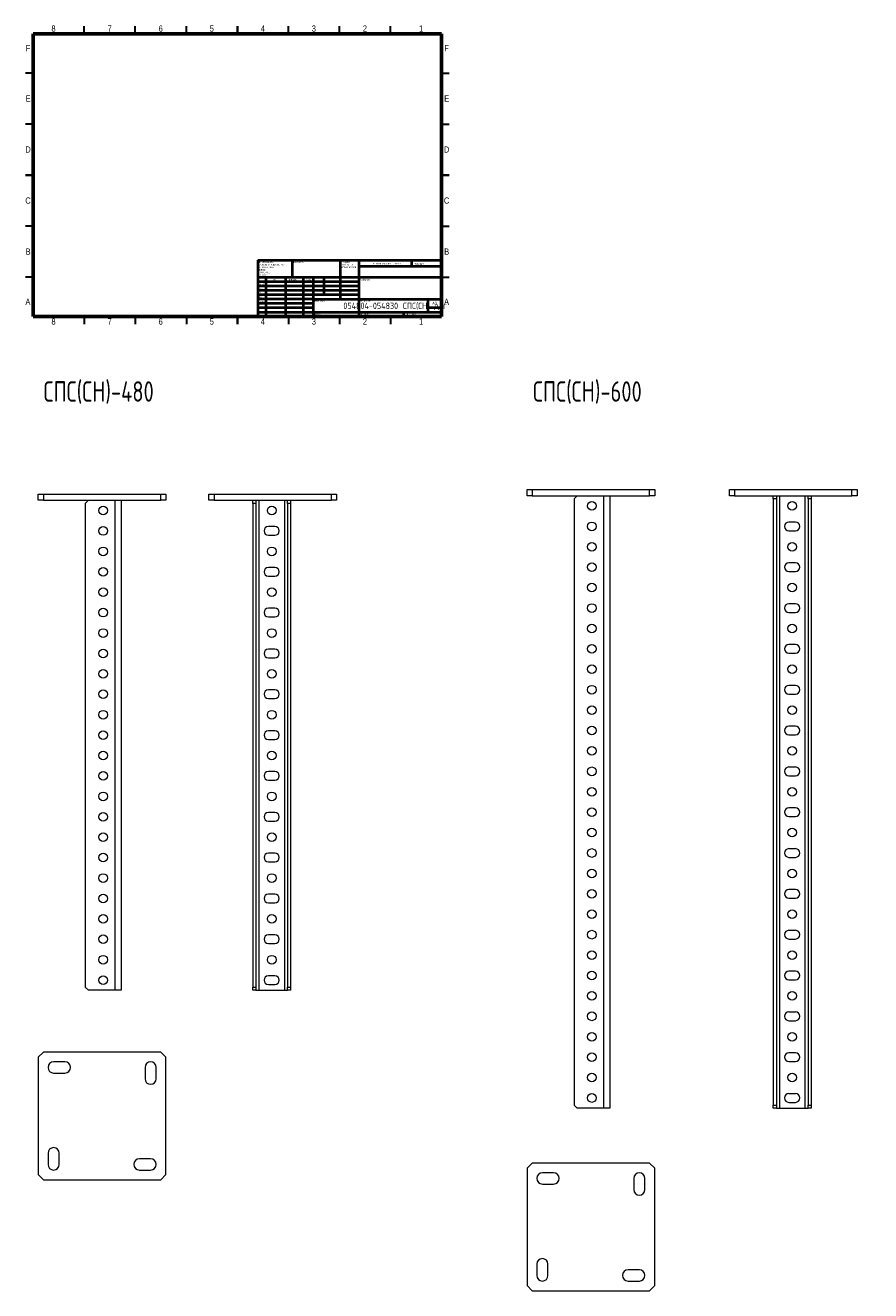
# Model space of a CAD drawing. Header units: millimetres. Extents: x -2 to 5568, y -5579 to 295.
# Tile 7 of 11: x 2 to 830, y -944 to 295. Entities that reach past the tile are written whole.
import ezdxf

# ---------------------------------------------------------------- set-up
doc = ezdxf.new("R2010")
doc.units = ezdxf.units.MM
doc.styles.add('SLDTEXTSTYLE0', font='TXT', dxfattribs={"width": 0.7, "bigfont": 'bigfont'})
doc.styles.add('SLDTEXTSTYLE1', font='TXT', dxfattribs={"width": 0.75, "bigfont": 'bigfont'})
doc.styles.add('SLDTEXTSTYLE2', font='TXT', dxfattribs={"width": 0.75})
doc.styles.add('SLDTEXTSTYLE3', font='TXT', dxfattribs={"width": 0.681818, "bigfont": 'bigfont'})

# ---------------------------------------------------------------- blocks, each defined once
blk = doc.blocks.new('SW_NOTE_0')
at = {"color": 0, "linetype": 'Continuous', "lineweight": 0, "char_height": 1.5, "attachment_point": 1, "style": 'SLDTEXTSTYLE1'}
for s, insert in [('\\M+18452\\M+18443\\M+1844C\\M+18440\\M+18444\\M+18449\\M+18453\\M+1845D', (0, 1.9)), ('\\M+18448\\M+18440\\M+18454\\M+18452\\M+18445\\M+1844E\\M+18457\\M+1845C \\M+18449', (0, -0.6)), ('\\M+1844F\\M+18452\\M+18453\\M+18451\\M+1845C\\M+18445 \\M+1844B\\M+18451\\M+1844F\\M+1844D\\M+1844B\\M+18449', (0, -3.1))]:
    blk.add_mtext(s, dxfattribs=dict(at, insert=insert))
blk = doc.blocks.new('SW_NOTE_1')
at = {"color": 0, "linetype": 'Continuous', "lineweight": 0, "char_height": 1.5, "attachment_point": 1, "style": 'SLDTEXTSTYLE1'}
for s, insert in [('\\M+18450\\M+1844F \\M+18454\\M+1844D\\M+1844F\\M+1844C\\M+18458\\M+18440\\M+1844E\\M+18449\\M+1845F:', (0, 1.9)), ('\\M+18451\\M+18440\\M+18448\\M+1844D\\M+18445\\M+18451\\M+1845C \\M+18442 \\M+1844D\\M+18449\\M+1844C\\M+1844C\\M+18449\\M+1844D\\M+18445\\M+18453\\M+18451\\M+18440\\M+18456', (0, -0.6)), ('\\M+18459\\M+18445\\M+18451\\M+1844F\\M+18456\\M+1844F\\M+18442\\M+18440\\M+18453\\M+1844F\\M+18452\\M+18453\\M+1845D:', (0, -3.1)), ('\\M+18444\\M+1844F\\M+18450\\M+18454\\M+18452\\M+1844B\\M+18449:', (0, -5.6)), ('\\M+1844C\\M+18449\\M+1844E\\M+18445\\M+1844A\\M+1844E\\M+1845C\\M+18445:', (1.7, -8.1)), ('\\M+18454\\M+18443\\M+1844C\\M+1844F\\M+18442\\M+1845C\\M+18445:', (1.7, -10.6))]:
    blk.add_mtext(s, dxfattribs=dict(at, insert=insert))

msp = doc.modelspace()

# ---------------------------------------------------------------- linework, layer by layer
at = {"color": 7, "linetype": 'Continuous', "lineweight": 60}
for p, q in [((10, 10), (10, 287)), ((10, 287), (410, 287)), ((410, 287), (410, 10)), ((410, 10), (10, 10))]:
    msp.add_line(p, q, dxfattribs=at)
at = {"color": 7, "linetype": 'Continuous', "lineweight": 30}
for p, q in [((60, 287), (60, 294.5)), ((110, 287), (110, 294.5)), ((160, 287), (160, 294.5)), ((210, 287), (210, 294.5)), ((210, 294.5), (210, 287)), ((260, 287), (260, 294.5)), ((310, 287), (310, 294.5)), ((360, 287), (360, 294.5)), ((10, 248.5), (2.5, 248.5)), ((410, 248.5), (417.5, 248.5)), ((10, 198.5), (2.5, 198.5)), ((410, 198.5), (417.5, 198.5)), ((10, 148.5), (2.5, 148.5)), ((2.5, 148.5), (10, 148.5)), ((410, 148.5), (417.5, 148.5)), ((417.5, 148.5), (410, 148.5)), ((10, 98.5), (2.5, 98.5)), ((410, 98.5), (417.5, 98.5)), ((10, 48.5), (2.5, 48.5)), ((410, 48.5), (417.5, 48.5)), ((60, 10), (60, 2.5)), ((110, 10), (110, 2.5)), ((160, 10), (160, 2.5)), ((210, 10), (210, 2.5)), ((210, 2.5), (210, 10)), ((260, 10), (260, 2.5)), ((310, 10), (310, 2.5)), ((360, 10), (360, 2.5))]:
    msp.add_line(p, q, dxfattribs=at)
at = {"color": 7, "linetype": 'Continuous', "lineweight": 40}
for p, q in [((230, 65.2), (410, 65.2)), ((230, 65.2), (230, 10)), ((263.8, 48.2), (263.8, 65.2)), ((310.6, 65.2), (310.6, 27)), ((328.8, 65.2), (328.8, 10)), ((380.8, 58.9), (380.8, 65.2)), ((410, 58.9), (328.8, 58.9)), ((410, 48.2), (230, 48.2)), ((328.8, 44), (230, 44)), ((328.8, 39.7), (230, 39.7)), ((237.8, 48.2), (237.8, 10)), ((257, 48.2), (257, 10)), ((274.4, 48.2), (274.4, 10)), ((284.6, 10), (284.6, 48.2)), ((295, 31.2), (295, 48.2)), ((328.8, 35.5), (230, 35.5)), ((328.8, 31.2), (230, 31.2)), ((284.6, 27), (230, 27)), ((284.6, 27), (410, 27)), ((397, 14.2), (397, 27)), ((284.6, 22.7), (230, 22.7)), ((284.6, 18.5), (230, 18.5)), ((230, 14.2), (410, 14.2)), ((373, 10), (373, 14.2)), ((410, 18.5), (397, 18.5))]:
    msp.add_line(p, q, dxfattribs=at)
at = {"color": 7, "linetype": 'Continuous', "lineweight": 15}
for p, q in [((493.7, -165.6), (493.7, -159.6)), ((493.7, -159.6), (498.7, -159.6)), ((498.7, -159.6), (498.7, -165.6)), ((498.7, -159.6), (613.7, -159.6)), ((613.7, -165.6), (613.7, -159.6)), ((613.7, -159.6), (618.7, -159.6)), ((618.7, -159.6), (618.7, -165.6)), ((691.9, -165.6), (691.9, -159.6)), ((691.9, -159.6), (696.9, -159.6)), ((696.9, -159.6), (696.9, -165.6)), ((696.9, -159.6), (811.9, -159.6)), ((811.9, -165.6), (811.9, -159.6)), ((811.9, -159.6), (816.9, -159.6)), ((816.9, -159.6), (816.9, -165.6)), ((15, -170.1), (15, -164.1)), ((15, -164.1), (20, -164.1)), ((20, -170.1), (15, -170.1)), ((20, -164.1), (20, -170.1)), ((20, -164.1), (135, -164.1)), ((20, -170.1), (135, -170.1)), ((64, -170.1), (61, -173.1)), ((61, -173.1), (61, -647.1)), ((96, -170.1), (96, -650.1)), ((135, -170.1), (135, -164.1)), ((135, -164.1), (140, -164.1)), ((140, -170.1), (135, -170.1)), ((140, -164.1), (140, -170.1)), ((182.1, -170.1), (182.1, -164.1)), ((182.1, -164.1), (187.1, -164.1)), ((187.1, -170.1), (182.1, -170.1)), ((187.1, -164.1), (187.1, -170.1)), ((187.1, -164.1), (302.1, -164.1)), ((187.1, -170.1), (302.1, -170.1)), ((225.1, -173.1), (225.1, -170.1)), ((228.1, -173.1), (225.1, -173.1)), ((225.1, -173.1), (225.1, -647.1)), ((228.1, -170.1), (228.1, -173.1)), ((228.1, -173.1), (228.1, -647.1)), ((259.1, -173.1), (259.1, -170.1)), ((262.1, -173.1), (259.1, -173.1)), ((259.1, -173.1), (259.1, -647.1)), ((262.1, -170.1), (262.1, -173.1)), ((262.1, -173.1), (262.1, -647.1)), ((302.1, -170.1), (302.1, -164.1)), ((302.1, -164.1), (307.1, -164.1)), ((307.1, -170.1), (302.1, -170.1)), ((307.1, -164.1), (307.1, -170.1)), ((498.7, -165.6), (493.7, -165.6)), ((498.7, -165.6), (613.7, -165.6)), ((542.7, -165.6), (539.7, -168.6)), ((539.7, -168.6), (539.7, -762.6)), ((574.7, -165.6), (574.7, -765.6)), ((618.7, -165.6), (613.7, -165.6)), ((696.9, -165.6), (691.9, -165.6)), ((696.9, -165.6), (811.9, -165.6)), ((734.9, -168.6), (734.9, -165.6)), ((734.9, -168.6), (734.9, -762.6)), ((737.9, -168.6), (734.9, -168.6)), ((737.9, -165.6), (737.9, -168.6)), ((737.9, -168.6), (737.9, -762.6)), ((768.9, -168.6), (768.9, -165.6)), ((768.9, -168.6), (768.9, -762.6)), ((771.9, -168.6), (768.9, -168.6)), ((771.9, -165.6), (771.9, -168.6)), ((771.9, -168.6), (771.9, -762.6)), ((816.9, -165.6), (811.9, -165.6)), ((246.8, -195.9), (240.3, -195.9)), ((756.7, -191.4), (750.2, -191.4)), ((240.3, -204.4), (246.8, -204.4)), ((750.2, -199.9), (756.7, -199.9)), ((756.7, -231.4), (750.2, -231.4)), ((246.8, -235.9), (240.3, -235.9)), ((240.3, -244.4), (246.8, -244.4)), ((750.2, -239.9), (756.7, -239.9)), ((756.7, -271.4), (750.2, -271.4)), ((246.8, -275.9), (240.3, -275.9)), ((240.3, -284.4), (246.8, -284.4)), ((750.2, -279.9), (756.7, -279.9)), ((246.8, -315.9), (240.3, -315.9)), ((756.7, -311.4), (750.2, -311.4)), ((750.2, -319.9), (756.7, -319.9)), ((240.3, -324.4), (246.8, -324.4)), ((246.8, -355.9), (240.3, -355.9)), ((756.7, -351.4), (750.2, -351.4)), ((240.3, -364.4), (246.8, -364.4)), ((750.2, -359.9), (756.7, -359.9)), ((246.8, -395.9), (240.3, -395.9)), ((756.7, -391.4), (750.2, -391.4)), ((240.3, -404.4), (246.8, -404.4)), ((750.2, -399.9), (756.7, -399.9)), ((756.7, -431.4), (750.2, -431.4)), ((246.8, -435.9), (240.3, -435.9)), ((240.3, -444.4), (246.8, -444.4)), ((750.2, -439.9), (756.7, -439.9)), ((246.8, -475.9), (240.3, -475.9)), ((756.7, -471.4), (750.2, -471.4)), ((750.2, -479.9), (756.7, -479.9)), ((240.3, -484.4), (246.8, -484.4)), ((246.8, -515.9), (240.3, -515.9)), ((756.7, -511.4), (750.2, -511.4)), ((750.2, -519.9), (756.7, -519.9)), ((240.3, -524.4), (246.8, -524.4)), ((246.8, -555.9), (240.3, -555.9)), ((756.7, -551.4), (750.2, -551.4)), ((240.3, -564.4), (246.8, -564.4)), ((750.2, -559.9), (756.7, -559.9)), ((756.7, -591.4), (750.2, -591.4)), ((246.8, -595.9), (240.3, -595.9)), ((240.3, -604.4), (246.8, -604.4)), ((750.2, -599.9), (756.7, -599.9)), ((756.7, -631.4), (750.2, -631.4)), ((246.8, -635.9), (240.3, -635.9)), ((240.3, -644.4), (246.8, -644.4)), ((750.2, -639.9), (756.7, -639.9)), ((61, -647.1), (64, -650.1)), ((90, -650.1), (64, -650.1)), ((96, -650.1), (90, -650.1)), ((225.1, -650.1), (225.1, -647.1)), ((225.1, -647.1), (228.1, -647.1)), ((228.1, -650.1), (225.1, -650.1)), ((228.1, -647.1), (228.1, -650.1)), ((228.1, -650.1), (231.1, -650.1)), ((231.1, -650.1), (256.1, -650.1)), ((256.1, -650.1), (259.1, -650.1)), ((259.1, -650.1), (259.1, -647.1)), ((259.1, -647.1), (262.1, -647.1)), ((262.1, -650.1), (259.1, -650.1)), ((262.1, -647.1), (262.1, -650.1)), ((756.7, -671.4), (750.2, -671.4)), ((750.2, -679.9), (756.7, -679.9)), ((20, -710.7), (15, -715.7)), ((15, -715.7), (15, -830.7)), ((135, -710.7), (20, -710.7)), ((140, -715.7), (135, -710.7)), ((140, -830.7), (140, -715.7)), ((756.7, -711.4), (750.2, -711.4)), ((41, -720.2), (30, -720.2)), ((30, -731.2), (41, -731.2)), ((119.5, -725.7), (119.5, -736.7)), ((130.5, -736.7), (130.5, -725.7)), ((750.2, -719.9), (756.7, -719.9)), ((756.7, -751.4), (750.2, -751.4)), ((539.7, -762.6), (542.7, -765.6)), ((568.7, -765.6), (542.7, -765.6)), ((574.7, -765.6), (568.7, -765.6)), ((734.9, -762.6), (737.9, -762.6)), ((734.9, -765.6), (734.9, -762.6)), ((737.9, -765.6), (734.9, -765.6)), ((737.9, -762.6), (737.9, -765.6)), ((737.9, -765.6), (740.9, -765.6)), ((740.9, -765.6), (765.9, -765.6)), ((750.2, -759.9), (756.7, -759.9)), ((765.9, -765.6), (768.9, -765.6)), ((768.9, -762.6), (771.9, -762.6)), ((768.9, -765.6), (768.9, -762.6)), ((771.9, -765.6), (768.9, -765.6)), ((771.9, -762.6), (771.9, -765.6)), ((24.5, -809.7), (24.5, -820.7)), ((35.5, -820.7), (35.5, -809.7)), ((125, -815.2), (114, -815.2)), ((114, -826.2), (125, -826.2)), ((498.7, -819.4), (493.7, -824.4)), ((493.7, -824.4), (493.7, -939.4)), ((613.7, -819.4), (498.7, -819.4)), ((519.7, -828.9), (508.7, -828.9)), ((618.7, -824.4), (613.7, -819.4)), ((618.7, -939.4), (618.7, -824.4)), ((15, -830.7), (20, -835.7)), ((20, -835.7), (135, -835.7)), ((135, -835.7), (140, -830.7)), ((508.7, -839.9), (519.7, -839.9)), ((598.2, -834.4), (598.2, -845.4)), ((609.2, -845.4), (609.2, -834.4)), ((503.2, -918.4), (503.2, -929.4)), ((514.2, -929.4), (514.2, -918.4)), ((603.7, -923.9), (592.7, -923.9)), ((493.7, -939.4), (498.7, -944.4)), ((592.7, -934.9), (603.7, -934.9)), ((613.7, -944.4), (618.7, -939.4)), ((498.7, -944.4), (613.7, -944.4))]:
    msp.add_line(p, q, dxfattribs=at)
at = {"color": 8, "linetype": 'Continuous', "lineweight": 0}
for p, q in [((90, -170.1), (90, -650.1)), ((231.1, -170.1), (231.1, -650.1)), ((256.1, -170.1), (256.1, -650.1)), ((568.7, -165.6), (568.7, -765.6)), ((740.9, -165.6), (740.9, -765.6)), ((765.9, -165.6), (765.9, -765.6))]:
    msp.add_line(p, q, dxfattribs=at)
at = {"color": 7, "linetype": 'Continuous', "lineweight": 15}
for centre in [(557.2, -175.6), (753.4, -175.6), (78.5, -180.1), (243.6, -180.1), (78.5, -200.1), (557.2, -195.6), (78.5, -220.1), (243.6, -220.1), (557.2, -215.6), (753.4, -215.6), (557.2, -235.6), (78.5, -240.1), (78.5, -260.1), (243.6, -260.1), (557.2, -255.6), (753.4, -255.6), (557.2, -275.6), (78.5, -280.1), (78.5, -300.1), (243.6, -300.1), (557.2, -295.6), (753.4, -295.6), (78.5, -320.1), (557.2, -315.6), (557.2, -335.6), (753.4, -335.6), (78.5, -340.1), (243.6, -340.1), (78.5, -360.1), (557.2, -355.6), (557.2, -375.6), (753.4, -375.6), (78.5, -380.1), (243.6, -380.1), (78.5, -400.1), (557.2, -395.6), (78.5, -420.1), (243.6, -420.1), (557.2, -415.6), (753.4, -415.6), (557.2, -435.6), (78.5, -440.1), (78.5, -460.1), (243.6, -460.1), (557.2, -455.6), (753.4, -455.6), (78.5, -480.1), (557.2, -475.6), (557.2, -495.6), (753.4, -495.6), (78.5, -500.1), (243.6, -500.1), (78.5, -520.1), (557.2, -515.6), (557.2, -535.6), (753.4, -535.6), (78.5, -540.1), (243.6, -540.1), (78.5, -560.1), (557.2, -555.6), (78.5, -580.1), (243.6, -580.1), (557.2, -575.6), (753.4, -575.6), (557.2, -595.6), (78.5, -600.1), (78.5, -620.1), (243.6, -620.1), (557.2, -615.6), (753.4, -615.6), (557.2, -635.6), (78.5, -640.1), (557.2, -655.6), (753.4, -655.6), (557.2, -675.6), (557.2, -695.6), (753.4, -695.6), (557.2, -715.6), (557.2, -735.6), (753.4, -735.6), (557.2, -755.6)]:
    msp.add_circle(centre, 4.25, dxfattribs=at)
for centre, radius, start, end in [((240.3, -200.1), 4.25, 90, 270), ((246.8, -200.1), 4.25, 270, 90), ((750.2, -195.6), 4.25, 90, 270), ((756.7, -195.6), 4.25, 270, 90), ((750.2, -235.6), 4.25, 90, 270), ((756.7, -235.6), 4.25, 270, 90), ((240.3, -240.1), 4.25, 90, 270), ((246.8, -240.1), 4.25, 270, 90), ((750.2, -275.6), 4.25, 90, 270), ((756.7, -275.6), 4.25, 270, 90), ((240.3, -280.1), 4.25, 90, 270), ((246.8, -280.1), 4.25, 270, 90), ((240.3, -320.1), 4.25, 90, 270), ((246.8, -320.1), 4.25, 270, 90), ((750.2, -315.6), 4.25, 90, 270), ((756.7, -315.6), 4.25, 270, 90), ((240.3, -360.1), 4.25, 90, 270), ((246.8, -360.1), 4.25, 270, 90), ((750.2, -355.6), 4.25, 90, 270), ((756.7, -355.6), 4.25, 270, 90), ((240.3, -400.1), 4.25, 90, 270), ((246.8, -400.1), 4.25, 270, 90), ((750.2, -395.6), 4.25, 90, 270), ((756.7, -395.6), 4.25, 270, 90), ((750.2, -435.6), 4.25, 90, 270), ((756.7, -435.6), 4.25, 270, 90), ((240.3, -440.1), 4.25, 90, 270), ((246.8, -440.1), 4.25, 270, 90), ((240.3, -480.1), 4.25, 90, 270), ((246.8, -480.1), 4.25, 270, 90), ((750.2, -475.6), 4.25, 90, 270), ((756.7, -475.6), 4.25, 270, 90), ((240.3, -520.1), 4.25, 90, 270), ((246.8, -520.1), 4.25, 270, 90), ((750.2, -515.6), 4.25, 90, 270), ((756.7, -515.6), 4.25, 270, 90), ((240.3, -560.1), 4.25, 90, 270), ((246.8, -560.1), 4.25, 270, 90), ((750.2, -555.6), 4.25, 90, 270), ((756.7, -555.6), 4.25, 270, 90), ((750.2, -595.6), 4.25, 90, 270), ((756.7, -595.6), 4.25, 270, 90), ((240.3, -600.1), 4.25, 90, 270), ((246.8, -600.1), 4.25, 270, 90), ((750.2, -635.6), 4.25, 90, 270), ((756.7, -635.6), 4.25, 270, 90), ((240.3, -640.1), 4.25, 90, 270), ((246.8, -640.1), 4.25, 270, 90), ((750.2, -675.6), 4.25, 90, 270), ((756.7, -675.6), 4.25, 270, 90), ((750.2, -715.6), 4.25, 90, 270), ((756.7, -715.6), 4.25, 270, 90), ((30, -725.7), 5.5, 90, 270), ((41, -725.7), 5.5, 270, 90), ((125, -725.7), 5.5, 0, 180), ((125, -736.7), 5.5, 180, 0), ((750.2, -755.6), 4.25, 90, 270), ((756.7, -755.6), 4.25, 270, 90), ((30, -809.7), 5.5, 360, 180), ((114, -820.7), 5.5, 90, 270), ((125, -820.7), 5.5, 270, 90), ((30, -820.7), 5.5, 180, 0), ((508.7, -834.4), 5.5, 90, 270), ((519.7, -834.4), 5.5, 270, 90), ((603.7, -834.4), 5.5, 0, 180), ((603.7, -845.4), 5.5, 180, 0), ((508.7, -918.4), 5.5, 360, 180), ((508.7, -929.4), 5.5, 180, 0), ((592.7, -929.4), 5.5, 90, 270), ((603.7, -929.4), 5.5, 270, 90)]:
    msp.add_arc(centre, radius, start, end, dxfattribs=at)

# ---------------------------------------------------------------- block references
at = {"color": 7, "linetype": 'Continuous', "lineweight": 0}
for name, p in [('SW_NOTE_1', (230.6, 62)), ('SW_NOTE_0', (311.3, 62.1))]:
    msp.add_blockref(name, p, dxfattribs=at)

# ---------------------------------------------------------------- texts
for s, insert, char_height, attachment_point, style in [('8', (29.9, 295.1), 6.1, 2, 'SLDTEXTSTYLE2'), ('7', (84.9, 295.1), 6.1, 2, 'SLDTEXTSTYLE2'), ('6', (134.9, 295.1), 6.1, 2, 'SLDTEXTSTYLE2'), ('5', (184.9, 295.1), 6.1, 2, 'SLDTEXTSTYLE2'), ('4', (234.9, 295.1), 6.1, 2, 'SLDTEXTSTYLE2'), ('3', (284.9, 295.1), 6.1, 2, 'SLDTEXTSTYLE2'), ('2', (334.9, 295.1), 6.1, 2, 'SLDTEXTSTYLE2'), ('1', (389.9, 295.1), 6.1, 2, 'SLDTEXTSTYLE2'), ('F', (4.9, 275.9), 6.1, 2, 'SLDTEXTSTYLE2'), ('F', (414.9, 275.9), 6.1, 2, 'SLDTEXTSTYLE2'), ('E', (5, 226.6), 6.1, 2, 'SLDTEXTSTYLE2'), ('E', (415, 226.6), 6.1, 2, 'SLDTEXTSTYLE2'), ('D', (4.9, 176.6), 6.1, 2, 'SLDTEXTSTYLE2'), ('D', (414.9, 176.6), 6.1, 2, 'SLDTEXTSTYLE2'), ('C', (4.9, 126.6), 6.1, 2, 'SLDTEXTSTYLE2'), ('C', (414.9, 126.6), 6.1, 2, 'SLDTEXTSTYLE2'), ('B', (5, 76.6), 6.1, 2, 'SLDTEXTSTYLE2'), ('B', (415, 76.6), 6.1, 2, 'SLDTEXTSTYLE2'), ('\\M+1844F\\M+18441\\M+18451\\M+18440\\M+18441\\M+1844F\\M+18453\\M+1844B\\M+18440:', (264.4, 63.9), 1.5, 1, 'SLDTEXTSTYLE1'), ('\\M+1844E\\M+18445 \\M+1844D\\M+18440\\M+18452\\M+18459\\M+18453\\M+18440\\M+18441\\M+18449\\M+18451\\M+1844F\\M+18442\\M+18440\\M+18453\\M+1845D \\M+18458\\M+18445\\M+18451\\M+18453\\M+18445\\M+18447', (342.6, 62.5), 1.5, 1, 'SLDTEXTSTYLE1'), ('\\M+18451\\M+18445\\M+18444\\M+18440\\M+1844B\\M+18457\\M+18449\\M+18460', (383.3, 62.3), 1.5, 1, 'SLDTEXTSTYLE1'), ('\\M+18451\\M+18470\\M+18478\\M+18482\\M+18470\\M+18471.', (230.2, 42.4), 1.5, 1, 'SLDTEXTSTYLE1'), ('\\M+18450\\M+18482\\M+18480\\M+18472.', (230.4, 38.2), 1.5, 1, 'SLDTEXTSTYLE1'), ('\\M+18449\\M+1844D\\M+18460', (244.3, 46.5), 1.5, 1, 'SLDTEXTSTYLE1'), ('\\M+18450\\M+1844F\\M+18444\\M+18450\\M+18449\\M+18452\\M+1845D', (260, 46.6), 1.5, 1, 'SLDTEXTSTYLE1'), ('\\M+18444\\M+18440\\M+18453\\M+18440', (277.2, 46.6), 1.5, 1, 'SLDTEXTSTYLE1'), ('\\M+1844E\\M+18440\\M+18448\\M+18442\\M+18440\\M+1844E\\M+18449\\M+18445:', (330.1, 46.6), 1.5, 1, 'SLDTEXTSTYLE1'), ('A', (4.8, 27.4), 6.1, 2, 'SLDTEXTSTYLE2'), ('\\M+18454\\M+18484\\M+18472.', (230.4, 34.1), 1.5, 1, 'SLDTEXTSTYLE1'), ('\\M+1844D\\M+18470\\M+1848A.', (230.5, 29.7), 1.5, 1, 'SLDTEXTSTYLE1'), ('\\M+18453.\\M+1847B\\M+18480\\M+1847E\\M+18484\\M+18482', (230.7, 25.3), 1.5, 1, 'SLDTEXTSTYLE1'), ('\\M+1844D\\M+18440\\M+18453\\M+18445\\M+18451\\M+18449\\M+18440\\M+1844C:', (285.6, 26), 1.5, 1, 'SLDTEXTSTYLE1'), ('\\M+18458\\M+18445\\M+18451\\M+18453\\M+18445\\M+18447 \\M+18782:', (330.4, 26), 1.5, 1, 'SLDTEXTSTYLE1'), ('A', (414.8, 27.4), 6.1, 2, 'SLDTEXTSTYLE2'), ('054804-054830 \\M+18452\\M+18450\\M+18452(\\M+18452\\M+1844E) \\M+18474\\M+18472\\M+18473', (364.5, 23.6), 6.35, 2, 'SLDTEXTSTYLE1'), ('\\M+1844D\\M+18440\\M+18452\\M+18452\\M+18440:', (285.6, 12.9), 1.499, 1, 'SLDTEXTSTYLE1'), ('\\M+1844D\\M+18440\\M+18452\\M+18459\\M+18453\\M+18440\\M+18441:1:1', (330.1, 12.9), 1.5, 1, 'SLDTEXTSTYLE1'), ('\\M+1844C\\M+18449\\M+18452\\M+18453 1 \\M+18449\\M+18448 1', (374.5, 12.9), 1.5, 1, 'SLDTEXTSTYLE3'), ('A3', (400.9, 24.4), 2.91, 1, 'SLDTEXTSTYLE2'), ('8', (29.9, 8.1), 6.1, 2, 'SLDTEXTSTYLE2'), ('7', (84.9, 8.1), 6.1, 2, 'SLDTEXTSTYLE2'), ('6', (134.9, 8.1), 6.1, 2, 'SLDTEXTSTYLE2'), ('5', (184.9, 8.1), 6.1, 2, 'SLDTEXTSTYLE2'), ('4', (234.9, 8.1), 6.1, 2, 'SLDTEXTSTYLE2'), ('3', (284.9, 8.1), 6.1, 2, 'SLDTEXTSTYLE2'), ('2', (334.9, 8.1), 6.1, 2, 'SLDTEXTSTYLE2'), ('1', (389.9, 8.1), 6.1, 2, 'SLDTEXTSTYLE2'), ('\\M+18452\\M+18450\\M+18452(\\M+18452\\M+1844E)-480', (20.1, -53.5), 20, 1, 'SLDTEXTSTYLE0'), ('\\M+18452\\M+18450\\M+18452(\\M+18452\\M+1844E)-600', (499.5, -53.5), 20, 1, 'SLDTEXTSTYLE0')]:
    msp.add_mtext(s, dxfattribs=dict(at, insert=insert, char_height=char_height, attachment_point=attachment_point, style=style))

doc.saveas('drawing.dxf')
